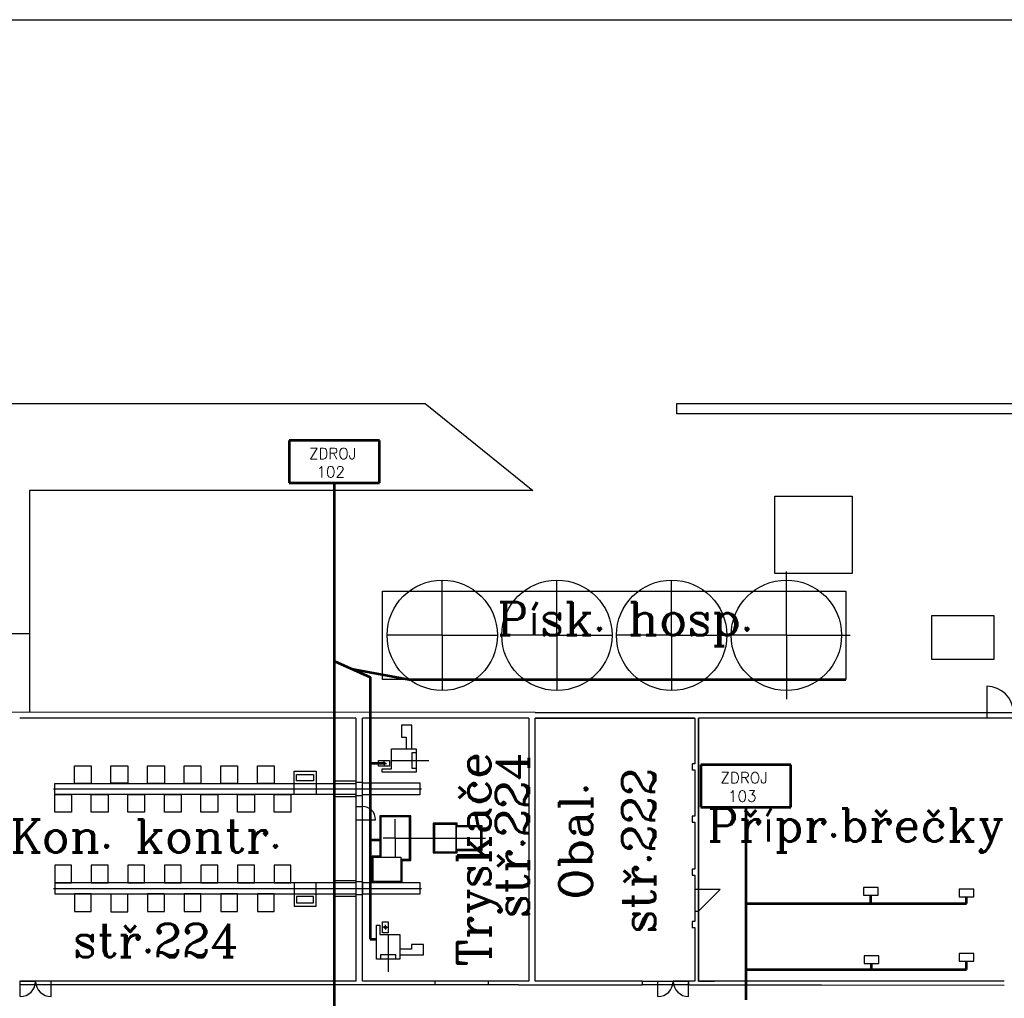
# Model space of a CAD drawing. Extents: x -1507204116 to 3732041488, y -170180604 to 62810664.
# Tile 6 of 54: x -2305 to 42329, y 26069 to 70407. Entities that reach past the tile are written whole.
import ezdxf

# ---------------------------------------------------------------- set-up
doc = ezdxf.new("R2010")
doc.units = 0
doc.header["$LTSCALE"] = 1000
doc.header["$MEASUREMENT"] = 0
doc.linetypes.add('CSN_CERCHOVANA', pattern=[10.7, 5, -2.5, 0.7, -2.5])
for name, color, linetype in [('4', 3, 'CONTINUOUS'), ('_POPIS', 1, 'CONTINUOUS'), ('_ZAŘÍZENÍ', 7, 'CONTINUOUS'), ('OSY', 6, 'CSN_CERCHOVANA'), ('SLABA', 8, 'CONTINUOUS'), ('T_POP_V', 6, 'CONTINUOUS'), ('TENKA', 7, 'CONTINUOUS'), ('TLUSTA', 3, 'CONTINUOUS')]:
    doc.layers.add(name, color=color, linetype=linetype)
doc.layers.add('Tok mater', color=10, linetype='CONTINUOUS', lineweight=40)
doc.styles.add('ROMANC', font='romanc')
doc.styles.get("Standard").update_dxf_attribs({"font": 'ROMANS.shx', "height": 10})

msp = doc.modelspace()

# ---------------------------------------------------------------- linework, layer by layer
at = {"layer": '4', "color": 0, "lineweight": -2}
for points in [[(-2283, 26146), (-2283, 26846), (-1583, 26846)], [(-883, 26146), (-883, 26846), (-1583, 26846)], [(26620, 26147), (26620, 26847), (27320, 26847)], [(28020, 26147), (28020, 26847), (27320, 26847)]]:
    msp.add_lwpolyline(points, dxfattribs=at)
for centre, start, end in [((-2283, 26846), 270, 0), ((-883, 26846), 180, 270), ((26620, 26847), 270, 0), ((28020, 26847), 180, 270)]:
    msp.add_arc(centre, 700, start, end, dxfattribs=at)
at = {"layer": '_ZAŘÍZENÍ', "color": 0}
for p, q in [((32449, 42517), (32449, 45414)), ((16849, 42517), (16849, 45017)), ((22049, 42517), (22049, 45017)), ((27249, 42517), (27249, 45017)), ((16849, 42517), (14349, 42517)), ((16849, 42517), (19349, 42517)), ((16849, 42517), (16849, 40017)), ((22049, 42517), (19549, 42517)), ((22049, 42517), (24549, 42517)), ((22049, 42517), (22049, 40017)), ((27249, 42517), (24749, 42517)), ((27249, 42517), (29749, 42517)), ((27249, 42517), (27249, 40017)), ((32449, 42517), (29552, 42517)), ((32449, 42517), (35346, 42517)), ((32449, 42517), (32449, 39620)), ((28180, 36683), (28180, 36413)), ((28180, 34313), (28180, 34043)), ((28180, 31913), (28180, 31643)), ((13230, 31318), (13230, 30790)), ((28450, 30998), (28300, 30998)), ((28450, 31000), (28448, 30998)), ((29448, 30995), (28450, 30995)), ((28457, 30004), (29448, 30995)), ((28450, 29998), (28300, 29998)), ((18929, 26847), (18929, 26683)), ((29187, 26683), (42329, 26667)), ((29187, 26683), (34039, 26677))]:
    msp.add_line(p, q, dxfattribs=at)
at = {"layer": '_ZAŘÍZENÍ', "color": 0, "lineweight": -2}
for p, q in [((28180, 29543), (28180, 29273)), ((12930, 26847), (-2305, 26846)), ((25920, 26847), (28020, 26847)), ((20302, 26683), (-2305, 26683)), ((28020, 26683), (25920, 26683))]:
    msp.add_line(p, q, dxfattribs=at)
at = {"layer": '_ZAŘÍZENÍ', "color": 0, "linetype": 'Continuous'}
msp.add_line((16530, 26683), (16530, 26847), dxfattribs=at)
at = {"layer": '_ZAŘÍZENÍ', "color": 0}
for points in [[(-47940, 53017), (-2305, 53017)], [(-2305, 53017), (16077, 53017), (20963, 49084)], [(21060, 39017), (43916, 39017)], [(13230, 35832), (15830, 35832), (15830, 35294), (13230, 35294)], [(12950, 34761), (13230, 34761)], [(12950, 34161), (13230, 34161)], [(13230, 34162), (13829, 34162)], [(13230, 31318), (15830, 31318), (15830, 30790), (13230, 30790)]]:
    msp.add_lwpolyline(points, dxfattribs=at)
at = {"layer": '_ZAŘÍZENÍ', "color": 0, "linetype": 'Continuous'}
msp.add_lwpolyline([(43345, 53017), (43345, 52544), (27483, 52544), (27483, 53017)], close=True, dxfattribs=at)
msp.add_lwpolyline([(43345, 53017), (43345, 52544), (27483, 52544), (27483, 53017)], close=True, dxfattribs=at)
for points in [[(20963, 49084), (-1860, 49084), (-1860, 39017)], [(-1860, 42581), (-52940, 42581)], [(12930, 38767), (-2305, 38767)], [(12930, 38767), (12930, 38767), (12930, 26847), (12930, 26847)], [(18400, 26847), (13230, 26847), (13230, 38767)], [(20780, 38767), (13230, 38767)], [(20780, 38767), (20780, 38767), (20780, 26847), (20780, 26847)], [(28300, 38767), (21060, 38767)], [(28300, 38767), (21060, 38767)], [(45599, 38767), (45560, 38767), (28460, 38767)], [(34039, 38767), (28460, 38767)], [(12930, 35861), (13230, 35861)], [(12930, 35261), (13230, 35261)], [(12930, 31361), (13230, 31361)], [(12930, 30771), (13230, 30771)], [(20780, 26847), (18400, 26846)]]:
    msp.add_lwpolyline(points, dxfattribs=at)
at = {"layer": '_ZAŘÍZENÍ', "color": 0}
for points in [[(31934, 48817), (35434, 48817), (35434, 45317), (31934, 45317)], [(14149, 44517), (35149, 44517), (35149, 40517), (14149, 40517)], [(39049, 43417), (41849, 43417), (41849, 41417), (39049, 41417)]]:
    msp.add_lwpolyline(points, close=True, dxfattribs=at)
at = {"layer": '_ZAŘÍZENÍ', "color": 0, "ltscale": 100}
for points in [[(41539, 40204), (41539, 39004)], [(41539, 39004), (41539, 38767)]]:
    msp.add_lwpolyline(points, dxfattribs=at)
at = {"layer": '_ZAŘÍZENÍ', "color": 0, "linetype": 'Continuous', "lineweight": -2}
for points in [[(21060, 39017), (-39786, 39053)], [(21060, 38767), (28300, 38767), (28300, 36687), (28180, 36687), (28180, 36417), (28300, 36417), (28300, 34317), (28180, 34317), (28180, 34047), (28300, 34047), (28300, 31917), (28180, 31917), (28180, 31647), (28300, 31647), (28300, 29547), (28180, 29547), (28180, 29277), (28300, 29277), (28300, 26847), (28020, 26847)], [(25920, 26847), (21060, 26847), (21060, 38767)], [(29299, 38767), (28460, 38767), (28460, 26851), (29191, 26851)], [(29299, 38767), (28460, 38767), (28460, 26851), (29191, 26851)], [(25920, 26847), (25920, 26683)], [(28020, 26847), (28020, 26683)], [(20302, 26683), (25920, 26683)], [(28020, 26683), (29188, 26683)], [(28020, 26683), (29188, 26683)]]:
    msp.add_lwpolyline(points, dxfattribs=at)
at = {"layer": '_ZAŘÍZENÍ', "color": 0, "lineweight": -2}
for points in [[(21060, 38767), (28300, 38767), (28300, 36687), (28180, 36687), (28180, 36417), (28300, 36417), (28300, 34317), (28180, 34317), (28180, 34047), (28300, 34047), (28300, 31917), (28180, 31917), (28180, 31647), (28300, 31647), (28300, 29547), (28180, 29547), (28180, 29277), (28300, 29277), (28300, 26847), (28020, 26847)], [(42329, 26851), (28460, 26851), (28460, 38767)], [(34039, 26851), (28460, 26851), (28460, 38767)]]:
    msp.add_lwpolyline(points, dxfattribs=at)
at = {"layer": '_ZAŘÍZENÍ', "lineweight": -2}
for points in [[(36616, 31093), (35947, 31093), (35947, 30745), (36616, 30745)], [(40947, 31011), (40278, 31011), (40278, 30663), (40947, 30663)], [(36641, 28000), (35972, 28000), (35972, 27652), (36641, 27652)], [(40947, 28100), (40278, 28100), (40278, 27753), (40947, 27753)]]:
    msp.add_lwpolyline(points, close=True, dxfattribs=at)
at = {"layer": '_ZAŘÍZENÍ', "color": 0}
for centre in [(16849, 42517), (22049, 42517), (27249, 42517), (32449, 42517)]:
    msp.add_circle(centre, 2500, dxfattribs=at)
at = {"layer": '_ZAŘÍZENÍ', "color": 0, "ltscale": 100}
msp.add_arc((41539, 39006), 1199, 0.541, 90.0283, dxfattribs=at)
at = {"layer": '_ZAŘÍZENÍ', "color": 0}
for centre, start, end in [((13230, 34162), 90, 90.7771), ((13230, 34162), 0, 90), ((21060, 34162), 90, 90.7771)]:
    msp.add_arc(centre, 599, start, end, dxfattribs=at)
at = {"layer": 'OSY', "color": 0, "linetype": 'ByBlock', "lineweight": -2}
for p, q in [((-771, 35556), (15904, 35557)), ((-771, 31047), (15904, 31046))]:
    msp.add_line(p, q, dxfattribs=at)
at = {"layer": 'OSY', "color": 1, "lineweight": 53}
msp.add_lwpolyline([(14004, 51340), (9913, 51340), (9914, 49423), (14004, 49425)], close=True, dxfattribs=at)
at = {"layer": 'OSY', "color": 3, "lineweight": 53}
msp.add_lwpolyline([(32658, 36649), (28567, 36649), (28567, 34732), (32658, 34735)], close=True, dxfattribs=at)
at = {"layer": 'SLABA', "color": 0, "linetype": 'ByBlock', "lineweight": -2}
for p, q in [((15466, 38448), (15006, 38448)), ((15006, 38448), (15006, 37898)), ((15466, 37368), (15466, 38448)), ((15006, 37898), (15216, 37898)), ((15216, 37898), (15216, 37368)), ((14546, 36468), (14546, 37368)), ((14546, 37368), (15666, 37368)), ((15666, 37368), (15666, 36318)), ((173, 36606), (174, 36607)), ((173, 35808), (173, 36606)), ((174, 36607), (932, 36607)), ((932, 36607), (933, 36606)), ((933, 36606), (933, 35808)), ((1833, 36608), (1834, 36609)), ((1833, 35810), (1833, 36608)), ((1834, 36609), (2592, 36609)), ((2592, 36609), (2593, 36608)), ((2593, 36608), (2593, 35810)), ((3493, 36607), (3494, 36608)), ((3493, 35809), (3493, 36607)), ((3494, 36608), (4252, 36608)), ((4252, 36608), (4253, 36607)), ((4253, 36607), (4253, 35809)), ((5153, 36606), (5154, 36607)), ((5153, 35808), (5153, 36606)), ((5154, 36607), (5912, 36607)), ((5912, 36607), (5913, 36606)), ((5913, 36606), (5913, 35808)), ((6812, 36606), (6813, 36607)), ((6812, 35808), (6812, 36606)), ((6813, 36607), (7571, 36607)), ((7571, 36607), (7572, 36606)), ((7572, 36606), (7572, 35808)), ((8471, 36606), (8472, 36607)), ((8471, 35808), (8471, 36606)), ((8472, 36607), (9230, 36607)), ((9230, 36607), (9231, 36606)), ((9231, 36606), (9231, 35808)), ((13966, 36848), (14466, 36848)), ((13966, 36588), (13966, 36848)), ((14466, 36848), (14466, 36588)), ((10131, 36356), (10132, 36357)), ((10131, 35308), (10131, 36356)), ((10132, 36357), (11130, 36357)), ((10237, 36209), (11018, 36209)), ((10237, 35916), (10237, 36209)), ((11018, 36209), (11018, 35916)), ((11130, 36357), (11131, 36356)), ((11131, 36356), (11131, 35308)), ((14466, 36588), (13966, 36588)), ((14126, 36318), (14126, 36468)), ((14126, 36468), (14546, 36468)), ((15666, 36318), (14126, 36318)), ((-718, 35805), (-717, 35806)), ((-718, 35307), (-718, 35805)), ((-717, 35806), (12930, 35807)), ((174, 35807), (173, 35808)), ((932, 35807), (174, 35807)), ((933, 35808), (932, 35807)), ((1834, 35809), (1833, 35810)), ((2592, 35809), (1834, 35809)), ((2593, 35810), (2592, 35809)), ((3494, 35808), (3493, 35809)), ((4252, 35808), (3494, 35808)), ((4253, 35809), (4252, 35808)), ((5154, 35807), (5153, 35808)), ((5912, 35807), (5154, 35807)), ((5913, 35808), (5912, 35807)), ((6813, 35807), (6812, 35808)), ((7571, 35807), (6813, 35807)), ((7572, 35808), (7571, 35807)), ((8472, 35807), (8471, 35808)), ((9230, 35807), (8472, 35807)), ((9231, 35808), (9230, 35807)), ((11018, 35916), (10237, 35916)), ((11932, 35905), (11931, 35904)), ((11931, 35904), (11931, 35206)), ((12930, 35905), (11932, 35905)), ((-717, 35306), (-718, 35307)), ((-718, 35306), (-717, 35307)), ((-718, 34508), (-718, 35306)), ((12930, 35307), (-717, 35306)), ((-717, 35307), (41, 35307)), ((41, 35307), (42, 35306)), ((42, 35306), (42, 34508)), ((939, 35306), (940, 35307)), ((939, 34508), (939, 35306)), ((940, 35307), (1698, 35307)), ((1698, 35307), (1699, 35306)), ((1699, 35306), (1699, 34508)), ((2597, 35308), (2598, 35309)), ((2597, 34510), (2597, 35308)), ((2598, 35309), (3356, 35309)), ((3356, 35309), (3357, 35308)), ((3357, 35308), (3357, 34510)), ((4255, 35307), (4256, 35308)), ((4255, 34509), (4255, 35307)), ((4256, 35308), (5014, 35308)), ((5014, 35308), (5015, 35307)), ((5015, 35307), (5015, 34509)), ((5914, 35308), (5915, 35309)), ((5914, 34510), (5914, 35308)), ((5915, 35309), (6673, 35309)), ((6673, 35309), (6674, 35308)), ((6674, 35308), (6674, 34510)), ((7572, 35307), (7573, 35308)), ((7572, 34509), (7572, 35307)), ((7573, 35308), (8331, 35308)), ((8331, 35308), (8332, 35307)), ((8332, 35307), (8332, 34509)), ((9230, 35306), (9231, 35307)), ((9230, 34508), (9230, 35306)), ((9231, 35307), (9989, 35307)), ((9989, 35307), (9990, 35306)), ((9990, 35306), (9990, 34508)), ((10132, 35307), (10131, 35308)), ((11130, 35307), (10132, 35307)), ((11131, 35308), (11130, 35307)), ((11931, 35206), (11932, 35205)), ((11932, 35205), (12930, 35205)), ((-717, 34507), (-718, 34508)), ((41, 34507), (-717, 34507)), ((42, 34508), (41, 34507)), ((940, 34507), (939, 34508)), ((1698, 34507), (940, 34507)), ((1699, 34508), (1698, 34507)), ((2598, 34509), (2597, 34510)), ((3356, 34509), (2598, 34509)), ((3357, 34510), (3356, 34509)), ((4256, 34508), (4255, 34509)), ((5014, 34508), (4256, 34508)), ((5015, 34509), (5014, 34508)), ((5915, 34509), (5914, 34510)), ((6673, 34509), (5915, 34509)), ((6674, 34510), (6673, 34509)), ((7573, 34508), (7572, 34509)), ((8331, 34508), (7573, 34508)), ((8332, 34509), (8331, 34508)), ((9231, 34507), (9230, 34508)), ((9989, 34507), (9231, 34507)), ((9990, 34508), (9989, 34507)), ((-717, 32096), (-718, 32095)), ((-718, 32095), (-718, 31297)), ((41, 32096), (-717, 32096)), ((42, 32095), (41, 32096)), ((42, 31297), (42, 32095)), ((940, 32096), (939, 32095)), ((939, 32095), (939, 31297)), ((1698, 32096), (940, 32096)), ((1699, 32095), (1698, 32096)), ((1699, 31297), (1699, 32095)), ((2598, 32094), (2597, 32093)), ((2597, 32093), (2597, 31295)), ((3356, 32094), (2598, 32094)), ((3357, 32093), (3356, 32094)), ((3357, 31295), (3357, 32093)), ((4256, 32095), (4255, 32094)), ((4255, 32094), (4255, 31296)), ((5014, 32095), (4256, 32095)), ((5015, 32094), (5014, 32095)), ((5015, 31296), (5015, 32094)), ((5915, 32094), (5914, 32093)), ((5914, 32093), (5914, 31295)), ((6673, 32094), (5915, 32094)), ((6674, 32093), (6673, 32094)), ((6674, 31295), (6674, 32093)), ((7573, 32095), (7572, 32094)), ((7572, 32094), (7572, 31296)), ((8331, 32095), (7573, 32095)), ((8332, 32094), (8331, 32095)), ((8332, 31296), (8332, 32094)), ((9231, 32096), (9230, 32095)), ((9230, 32095), (9230, 31297)), ((9989, 32096), (9231, 32096)), ((9990, 32095), (9989, 32096)), ((9990, 31297), (9990, 32095)), ((-717, 31297), (-718, 31296)), ((-718, 31297), (-717, 31296)), ((-718, 31296), (-718, 30798)), ((12930, 31296), (-717, 31297)), ((-717, 31296), (41, 31296)), ((41, 31296), (42, 31297)), ((939, 31297), (940, 31296)), ((940, 31296), (1698, 31296)), ((1698, 31296), (1699, 31297)), ((2597, 31295), (2598, 31294)), ((2598, 31294), (3356, 31294)), ((3356, 31294), (3357, 31295)), ((4255, 31296), (4256, 31295)), ((4256, 31295), (5014, 31295)), ((5014, 31295), (5015, 31296)), ((5914, 31295), (5915, 31294)), ((5915, 31294), (6673, 31294)), ((6673, 31294), (6674, 31295)), ((7572, 31296), (7573, 31295)), ((7573, 31295), (8331, 31295)), ((8331, 31295), (8332, 31296)), ((9230, 31297), (9231, 31296)), ((9231, 31296), (9989, 31296)), ((9989, 31296), (9990, 31297)), ((10132, 31296), (10131, 31295)), ((10131, 31295), (10131, 30247)), ((11130, 31296), (10132, 31296)), ((11131, 31295), (11130, 31296)), ((11131, 30247), (11131, 31295)), ((11932, 31396), (11931, 31395)), ((11931, 31395), (11931, 30697)), ((12930, 31396), (11932, 31396)), ((-718, 30798), (-717, 30797)), ((-717, 30797), (12930, 30796)), ((174, 30796), (173, 30795)), ((173, 30795), (173, 29997)), ((932, 30796), (174, 30796)), ((933, 30795), (932, 30796)), ((933, 29997), (933, 30795)), ((1834, 30794), (1833, 30793)), ((1833, 30793), (1833, 29995)), ((2592, 30794), (1834, 30794)), ((2593, 30793), (2592, 30794)), ((2593, 29995), (2593, 30793)), ((3494, 30795), (3493, 30794)), ((3493, 30794), (3493, 29996)), ((4252, 30795), (3494, 30795)), ((4253, 30794), (4252, 30795)), ((4253, 29996), (4253, 30794)), ((5154, 30796), (5153, 30795)), ((5153, 30795), (5153, 29997)), ((5912, 30796), (5154, 30796)), ((5913, 30795), (5912, 30796)), ((5913, 29997), (5913, 30795)), ((6813, 30796), (6812, 30795)), ((6812, 30795), (6812, 29997)), ((7571, 30796), (6813, 30796)), ((7572, 30795), (7571, 30796)), ((7572, 29997), (7572, 30795)), ((8472, 30796), (8471, 30795)), ((8471, 30795), (8471, 29997)), ((9230, 30796), (8472, 30796)), ((9231, 30795), (9230, 30796)), ((9231, 29997), (9231, 30795)), ((11018, 30687), (10237, 30687)), ((10237, 30687), (10237, 30394)), ((10237, 30394), (11018, 30394)), ((11018, 30394), (11018, 30687)), ((11931, 30697), (11932, 30696)), ((11932, 30696), (12930, 30696)), ((173, 29997), (174, 29996)), ((174, 29996), (932, 29996)), ((932, 29996), (933, 29997)), ((1833, 29995), (1834, 29994)), ((1834, 29994), (2592, 29994)), ((2592, 29994), (2593, 29995)), ((3493, 29996), (3494, 29995)), ((3494, 29995), (4252, 29995)), ((4252, 29995), (4253, 29996)), ((5153, 29997), (5154, 29996)), ((5154, 29996), (5912, 29996)), ((5912, 29996), (5913, 29997)), ((6812, 29997), (6813, 29996)), ((6813, 29996), (7571, 29996)), ((7571, 29996), (7572, 29997)), ((8471, 29997), (8472, 29996)), ((8472, 29996), (9230, 29996)), ((9230, 29996), (9231, 29997)), ((10131, 30247), (10132, 30246)), ((10132, 30246), (11130, 30246)), ((11130, 30246), (11131, 30247)), ((14146, 29041), (14146, 29541)), ((14146, 29541), (14406, 29541)), ((14406, 29541), (14406, 29041)), ((13876, 27841), (13876, 29381)), ((13876, 29381), (14026, 29381)), ((14026, 29381), (14026, 28961)), ((14406, 29041), (14146, 29041)), ((14026, 28961), (14926, 28961)), ((14926, 28961), (14926, 27841)), ((15456, 28291), (14926, 28291)), ((16006, 28501), (15456, 28501)), ((15456, 28501), (15456, 28291)), ((16006, 28041), (16006, 28501)), ((14926, 27841), (13876, 27841)), ((14926, 28041), (16006, 28041))]:
    msp.add_line(p, q, dxfattribs=at).dxf.unprotected_set("ltscale", 0)
for p, q in [((15466, 37192), (15466, 36492)), ((15666, 37192), (15466, 37192)), ((14216, 36715), (14106, 36715)), ((14216, 36715), (14216, 36825)), ((14216, 36715), (14216, 36605)), ((14216, 36715), (14326, 36715)), ((14546, 36842), (16245, 36846)), ((15466, 36492), (15666, 36492)), ((14071, 34288), (14021, 34338)), ((15421, 34338), (14021, 34338)), ((14021, 34338), (14021, 32518)), ((15371, 34288), (14071, 34288)), ((14071, 34288), (14071, 32468)), ((14721, 33328), (14721, 34190)), ((15371, 34288), (15421, 34338)), ((15371, 32368), (15371, 34288)), ((15421, 32318), (15421, 34338)), ((16446, 33998), (16496, 33948)), ((17526, 33998), (16446, 33998)), ((16446, 33998), (16446, 32658)), ((17476, 33948), (16496, 33948)), ((16496, 33948), (16496, 32708)), ((17476, 33948), (17526, 33998)), ((17476, 32708), (17476, 33948)), ((17526, 33883), (17526, 33998)), ((17476, 33833), (17526, 33883)), ((18606, 33833), (17476, 33833)), ((17476, 33833), (17476, 32823)), ((18656, 33883), (17526, 33883)), ((18606, 33833), (18656, 33883)), ((18606, 32823), (18606, 33833)), ((18656, 32773), (18656, 33883)), ((14721, 33328), (14169, 33328)), ((14721, 33328), (18804, 33328)), ((14721, 33328), (14721, 32466)), ((16446, 32658), (16496, 32708)), ((16446, 32658), (17526, 32658)), ((16496, 32708), (17476, 32708)), ((17476, 32823), (17526, 32773)), ((17476, 32823), (18606, 32823)), ((17476, 32708), (17526, 32658)), ((17526, 32658), (17526, 32773)), ((17526, 32773), (18656, 32773)), ((18606, 32823), (18656, 32773)), ((13671, 32518), (13721, 32468)), ((13671, 31318), (13671, 32518)), ((13671, 32518), (14021, 32518)), ((13721, 32468), (14971, 32468)), ((13721, 31368), (13721, 32468)), ((14021, 32518), (14071, 32468)), ((14971, 32468), (14971, 31368)), ((14971, 32368), (15021, 32318)), ((14971, 32368), (15371, 32368)), ((15021, 32318), (15421, 32318)), ((15021, 32318), (15021, 31318)), ((15371, 32368), (15421, 32318)), ((13671, 31318), (13721, 31368)), ((15021, 31318), (13671, 31318)), ((14971, 31368), (13721, 31368)), ((14971, 31368), (15021, 31318)), ((14273, 29291), (14163, 29291)), ((14273, 29291), (14273, 29401)), ((14273, 29291), (14383, 29291)), ((14273, 29291), (14273, 29181)), ((14400, 28961), (14404, 27262)), ((14750, 28041), (14050, 28041)), ((14050, 28041), (14050, 27841)), ((14750, 27841), (14750, 28041))]:
    msp.add_line(p, q, dxfattribs=at)
for centre in [(14216, 36715), (14273, 29291)]:
    msp.add_circle(centre, 54, dxfattribs=at)
at = {"layer": 'TENKA', "lineweight": -2}
msp.add_lwpolyline([(-63921, 70407), (215262, 70407), (215262, -49884), (-63921, -49884)], close=True, dxfattribs=at)
at = {"layer": 'TLUSTA', "lineweight": 53}
for p, q in [((30613, 34733), (30613, 25993)), ((30613, 30363), (40613, 30363)), ((36282, 30363), (36282, 30745)), ((40613, 30363), (40613, 30663)), ((40613, 27376), (40613, 27753)), ((30613, 27376), (40613, 27376)), ((36307, 27376), (36307, 27652))]:
    msp.add_line(p, q, dxfattribs=at)
at = {"layer": 'Tok mater', "lineweight": 53}
for p, q in [((11959, 39020), (11959, 49424)), ((11959, 41349), (13583, 40615)), ((12737, 40998), (15349, 40517)), ((13583, 40615), (13583, 28748)), ((15349, 40517), (35149, 40517)), ((11959, 24186), (11959, 39020)), ((14216, 36715), (13583, 36715)), ((13583, 33247), (14071, 33247)), ((13583, 28748), (13876, 28748))]:
    msp.add_line(p, q, dxfattribs=at)

# ---------------------------------------------------------------- texts
at = {"layer": '_POPIS', "color": 0, "linetype": 'ByBlock', "lineweight": -2, "style": 'ROMANC'}
msp.add_text('Písk. hosp.', height=1500, dxfattribs=at).set_placement((19349, 42517))
at = {"layer": '_ZAŘÍZENÍ', "color": 0, "linetype": 'Continuous', "style": 'ROMANC'}
msp.add_text('stř.224', height=1500, rotation=90, dxfattribs=at).set_placement((20780, 29693))
at = {"layer": '_ZAŘÍZENÍ', "color": 0, "style": 'ROMANC'}
for s, p in [('Tryskače', (19033, 27518)), ('Obal.', (23648, 30535))]:
    msp.add_text(s, height=1500, rotation=90, dxfattribs=at).set_placement(p)
at = {"layer": '_ZAŘÍZENÍ', "color": 0, "linetype": 'Continuous', "lineweight": -2, "style": 'ROMANC'}
msp.add_text('stř.222', height=1500, rotation=90, dxfattribs=at).set_placement((26507, 28992))
at = {"layer": '_ZAŘÍZENÍ', "color": 0, "style": 'ROMANC'}
msp.add_text('Přípr.břečky', height=1500, dxfattribs=at).set_placement((28870, 33171))
at = {"layer": '_ZAŘÍZENÍ', "color": 0, "lineweight": -2, "style": 'ROMANC'}
msp.add_text('Kon. kontr.', height=1500, dxfattribs=at).set_placement((-2732, 32673))
at = {"layer": '_ZAŘÍZENÍ', "color": 0, "linetype": 'Continuous', "lineweight": -2, "style": 'ROMANC'}
msp.add_text('stř.224', height=1500, dxfattribs=at).set_placement((101, 27937))
at = {"layer": 'T_POP_V', "color": 1, "lineweight": 35, "insert": (10810, 51001), "char_height": 500, "width": 3396.94, "attachment_point": 1}
msp.add_mtext('ZDROJ\\P 102', dxfattribs=at)
at = {"layer": 'T_POP_V', "color": 3, "lineweight": 35, "insert": (29464, 36311), "char_height": 500, "width": 3396.94, "attachment_point": 1}
msp.add_mtext('ZDROJ\\P 103', dxfattribs=at)

doc.saveas('drawing.dxf')
